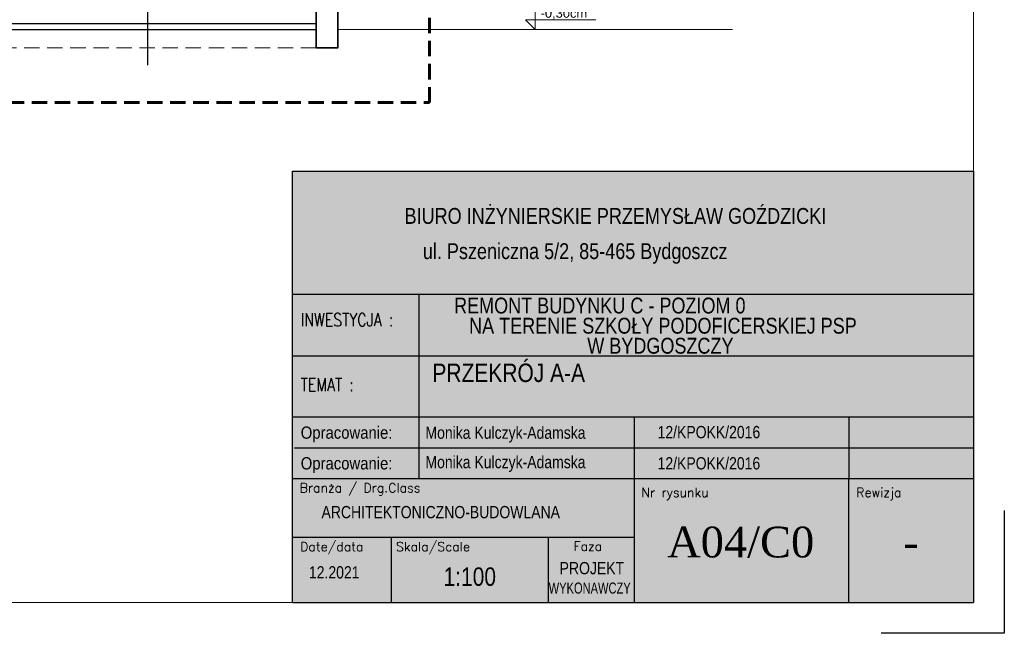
# Model space of a CAD drawing. Header units: millimetres. Extents: x 4813 to 9013, y -5271 to -2301.
# Tile 7 of 8: x 7412 to 9013, y -5271 to -4272. Entities that reach past the tile are written whole.
import ezdxf
from ezdxf.enums import TextEntityAlignment as Align

# ---------------------------------------------------------------- set-up
doc = ezdxf.new("R2010")
doc.units = ezdxf.units.MM
doc.linetypes.add('DASHED', pattern=[0.75, 0.5, -0.25])
doc.linetypes.add('DASHEDX2', pattern=[1.5, 1, -0.5])
for name, color, linetype, lineweight in [('!MARIUSZ', 220, 'Continuous', 35), ('BA_txc', 1, 'Continuous', 18), ('M_Ramki do druku', 7, 'Continuous', 18), ('M_Ramki rysunków', 2, 'Continuous', 18), ('PG_PRZERYWANE_ŚREDNIE', 1, 'DASHEDX2', 18), ('PG_SCHODY', 2, 'Continuous', 18), ('PG_WIDOKOWE_CIENKIE', 1, 'Continuous', 18), ('PG_ŚCIANY_SŁUPY', 4, 'Continuous', 35), ('Przekrojowa', 60, 'Continuous', 18), ('TABC', 1, 'Continuous', 18), ('TABELKA', 7, 'Continuous', 18)]:
    doc.layers.add(name, color=color, linetype=linetype, lineweight=lineweight)
doc.layers.add('BS_TXG', color=2, linetype='Continuous')
doc.styles.add('BIKTS', font='bikromsw.shx', dxfattribs={"width": 0.85})
doc.styles.add('ROMANC', font='times.ttf', dxfattribs={"height": 20})
doc.styles.add('ROMANS', font='bikromsw.shx', dxfattribs={"width": 0.8})
doc.styles.add('SIMPLEX', font='SIMPLEX')
doc.styles.get("Standard").update_dxf_attribs({"font": 'arial.ttf'})

# ---------------------------------------------------------------- blocks, each defined once
blk = doc.blocks.new('Znacznik_narozny')
at = {"layer": 'M_Ramki do druku', "lineweight": -2}
blk.add_lwpolyline([(0, -20), (0, 0), (20, 0)], dxfattribs=at)
blk = doc.blocks.new('A$C38c5ed0e')
at = {"true_color": 0xffffff}
h = blk.add_hatch(color=7, dxfattribs=at)
h.dxf.hatch_style = 1
h.paths.add_polyline_path([(1107.2, 702), (0, 702), (0, 0), (1107.2, 0)])
at = {"layer": 'Przekrojowa', "color": 18, "lineweight": 30, "true_color": 0x000000}
for p, q in [((0, 0), (0, 702)), ((0, 702), (1107.2, 702))]:
    blk.add_line(p, q, dxfattribs=at)
blk = doc.blocks.new('TAB-SP')
at = {"color": 18, "true_color": 0x000000}
for p, q in [((-5536.1, 0), (-5536.1, 3509.8)), ((-5536.1, 3509.8), (0, 3509.8)), ((0, 3509.8), (0, 0)), ((-4506.1, 2008.4), (-4506.1, 2508.4)), ((-5536.1, 2008.4), (0, 2008.4)), ((-4506.1, 1013.7), (-4506.1, 2025)), ((-2760.1, 1508.4), (-2760.1, 531.1)), ((-1013.6, 1508.4), (-1013.6, 1008.4)), ((-5520.2, 1258.4), (0, 1258.4)), ((0, 1008.4), (-5536.1, 1008.4)), ((-4506.1, 1008.4), (-4506.1, 1013.7)), ((-1013.6, 0), (-1013.6, 1008.4)), ((-5536.1, 0), (0, 0))]:
    blk.add_line(p, q, dxfattribs=at)
at = {"color": 18, "linetype": 'Continuous', "true_color": 0x000000}
for p, q in [((0, 2508.4), (-5536.1, 2508.4)), ((0, 1508.4), (-5536.1, 1508.4)), ((-2760.1, 531.1), (-5536.1, 531.1)), ((-4733, 0), (-4733, 531.1)), ((-3456.9, 0), (-3456.9, 531.1)), ((-2760.1, 531.1), (-2760.1, 0))]:
    blk.add_line(p, q, dxfattribs=at)
at = {"color": 18, "true_color": 0x000000, "style": 'ROMANS', "width": 0.711769}
for p, p2 in [((-5470.2, 1333.4), (-4690.7, 1333.4)), ((-5470.2, 1083.4), (-4690.7, 1083.4))]:
    blk.add_text('Opracowanie: ', height=100, dxfattribs=at).set_placement(p, p2, align=Align.FIT)
at = {"color": 18, "true_color": 0x000000, "style": 'BIKTS', "width": 0.85}
for tag, p, height in [('TEMAT1', (-4383.2, 1811.2), 150), ('TEMAT2', (-4383.2, 1591.4), 150), ('PROJEKTOWAł1', (-4383.2, 1336.3), 100), ('UPR.NR1', (-2568.7, 1341.4), 100), ('PROJEKTOWAŁ2', (-4383.2, 1086.3), 100), ('UPR.NR2', (-2568.7, 1091.4), 100), ('BRANżA', (-4783.2, 686.3), 100), ('FAZA', (-3199.1, 242.2), 100), ('DATA', (-5403.2, 196.3), 100), ('SKALA', (-4363.2, 136.3), 150), ('UPR.NR4', (-3378, 72.8), 100)]:
    blk.add_attdef(tag, p, '', height=height, dxfattribs=at)
at = {"color": 18, "true_color": 0x000000, "style": 'ROMANC'}
for tag, p in [('NR', (-2074.9, 367.7)), ('REWIZJA', (-508.5, 367.7))]:
    blk.add_attdef(tag, text='', height=250, dxfattribs=at).set_placement(p, align=Align.CENTER)
at = {"layer": 'TABC', "color": 18, "linetype": 'Continuous', "true_color": 0x000000, "style": 'SIMPLEX'}
for s, height, p in [('Branża / Drg.Class', 74.597, (-5478.3, 896.5)), ('Nr rysunku', 74.6, (-2700.3, 859.2)), ('Rewizja', 74.6, (-953.8, 859.2)), ('Date/data', 74.6, (-5475.1, 418.1)), ('Skala/Scale', 74.597, (-4695.7, 418.1)), ('Faza', 74.6, (-3252.3, 421.3))]:
    blk.add_text(s, height=height, dxfattribs=at).set_placement(p)
at = {"layer": 'TABELKA', "color": 18, "true_color": 0x000000}
for s, height, style, width, p in [('BIURO INŻYNIERSKIE PRZEMYSŁAW GOŹDZICKI', 128.932, 'BIKTS', 0.85, (-4626, 3081.9)), ('ul. Pszeniczna 5/2, 85-465 Bydgoszcz', 128.932, 'BIKTS', 0.85, (-4477.1, 2795.4)), ('REMONT BUDYNKU C - POZIOM 0', 128.932, 'BIKTS', 0.85, (-4223.3, 2352.7)), ('INWESTYCJA :', 105.6, 'SIMPLEX', 0.8, (-5470.2, 2248.3)), ('NA TERENIE SZKOŁY PODOFICERSKIEJ PSP ', 128.932, 'BIKTS', 0.85, (-4101.3, 2188.5)), ('TEMAT :', 105.6, 'SIMPLEX', 0.8, (-5470.2, 1720.8))]:
    blk.add_text(s, height=height, dxfattribs=dict(at, style=style, width=width)).set_placement(p)
at = {"layer": 'TABELKA', "color": 18, "true_color": 0x000000, "insert": (-3140.4, 2154.5), "char_height": 128.932, "width": 1530.261, "attachment_point": 1, "style": 'BIKTS'}
blk.add_mtext('W BYDGOSZCZY', dxfattribs=at)

msp = doc.modelspace()

# ---------------------------------------------------------------- linework, layer by layer
at = {"layer": '!MARIUSZ', "color": 18, "linetype": 'DASHED', "lineweight": 0, "ltscale": 50, "true_color": 0x000000}
msp.add_lwpolyline([(7894.55, -4318.45), (5401.05, -4318.45)], dxfattribs=at)
at = {"color": 18, "true_color": 0x000000}
for p, q in [((6121.05, -4278.45), (7894.55, -4278.45)), ((6121.05, -4288.45), (7894.55, -4288.45))]:
    msp.add_line(p, q, dxfattribs=at)
at = {"layer": 'BA_txc', "color": 18, "true_color": 0x000000}
for p, q in [((8250.37, -4252.83), (8250.37, -4288.45)), ((8250.37, -4288.45), (8234.49, -4272.94)), ((8234.49, -4272.94), (8348.83, -4272.94))]:
    msp.add_line(p, q, dxfattribs=at)
at = {"layer": 'BS_TXG', "color": 18, "true_color": 0x000000}
msp.add_line((7620.18, -4223.85), (7620.18, -4346.39), dxfattribs=at)
at = {"layer": 'M_Ramki rysunków', "color": 18, "true_color": 0x000000}
msp.add_lwpolyline([(5113.26, -5221.08), (5113.26, -2351.08), (8963.26, -2351.08), (8963.26, -5221.08)], close=True, dxfattribs=at)
at = {"layer": 'PG_PRZERYWANE_ŚREDNIE', "color": 18, "lineweight": 60, "ltscale": 25, "true_color": 0x000000}
msp.add_lwpolyline([(8078.84, -3699.89), (5857.05, -3699.89), (5857.05, -4407.04), (8078.84, -4407.04)], close=True, dxfattribs=at)
at = {"layer": 'PG_SCHODY', "color": 18, "true_color": 0x000000}
msp.add_lwpolyline([(7929.55, -4288.45), (8571.2, -4288.45)], dxfattribs=at)
at = {"layer": 'PG_ŚCIANY_SŁUPY', "color": 18, "true_color": 0x000000}
msp.add_lwpolyline([(7894.55, -4258.45), (7894.55, -4318.45), (7929.55, -4318.45), (7929.55, -4258.45), (7894.55, -4258.45)], dxfattribs=at)

# ---------------------------------------------------------------- block references
at = {"color": 18, "true_color": 0x000000}
ref = msp.add_blockref('TAB-SP', (8963.26, -5221.08), dxfattribs=dict(at, xscale=0.1999999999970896, yscale=0.1999999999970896, zscale=0.1999999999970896))
ref.add_attrib('TEMAT1', 'PRZEKRÓJ A-A', (8083.32, -4862.1), dxfattribs={"color": 250, "height": 30, "style": 'BIKTS', "width": 0.85})
ref.add_attrib('PROJEKTOWAł1', 'Monika Kulczyk-Adamska', (8072.05, -5002.38), dxfattribs={"color": 250, "height": 20, "style": 'BIKTS', "width": 0.85})
ref.add_attrib('UPR.NR1', '12/KPOKK/2016', (8449.52, -5004.4), dxfattribs={"color": 250, "height": 20, "style": 'BIKTS', "width": 0.85})
ref.add_attrib('PROJEKTOWAł2', 'Monika Kulczyk-Adamska', (8072.05, -4954.54), dxfattribs={"color": 250, "height": 20, "style": 'BIKTS', "width": 0.85})
ref.add_attrib('UPR.NR2', '12/KPOKK/2016', (8449.52, -4953.6), dxfattribs={"color": 250, "height": 20, "style": 'BIKTS', "width": 0.85})
ref.add_attrib('UPR.NR4', 'WYKONAWCZY', (8272.41, -5206.4), dxfattribs={"color": 250, "height": 18, "style": 'BIKTS', "width": 0.75})
ref.add_attrib('BRANżA', 'ARCHITEKTONICZNO-BUDOWLANA', (7903.04, -5083.82), dxfattribs={"color": 250, "height": 20, "style": 'BIKTS', "width": 0.85})
ref.add_attrib('DATA', '12.2021', (7882.62, -5181.82), dxfattribs={"color": 250, "height": 20, "style": 'BIKTS', "width": 0.85})
ref.add_attrib('SKALA', '1:100', (8101.44, -5193.82), dxfattribs={"color": 250, "height": 30, "style": 'BIKTS', "width": 0.85})
ref.add_attrib('FAZA', 'PROJEKT ', (8290.22, -5175), dxfattribs={"color": 250, "height": 20, "style": 'BIKTS', "width": 0.85})
ref.add_attrib('NR', 'A04/C0', dxfattribs={"color": 250, "height": 50, "style": 'ROMANC'}).set_placement((8584.65, -5147.53), align=Align.CENTER)
ref.add_attrib('REWIZJA', '-', dxfattribs={"color": 250, "height": 50, "style": 'ROMANC'}).set_placement((8861.56, -5147.53), align=Align.CENTER)
at = {"layer": 'M_Ramki do druku', "color": 18, "lineweight": -2, "true_color": 0x000000, "xscale": 10, "yscale": 10, "zscale": 10, "rotation": 180}
msp.add_blockref('Znacznik_narozny', (9013.26, -5271.08), dxfattribs=at)
at = {"layer": 'PG_WIDOKOWE_CIENKIE', "color": 18, "lineweight": 30, "true_color": 0x000000}
msp.add_blockref('A$C38c5ed0e', (7856.04, -5221.08), dxfattribs=at)

# ---------------------------------------------------------------- texts
at = {"layer": 'BA_txc', "color": 18, "true_color": 0x000000, "insert": (8259.28, -4254.26), "char_height": 15, "attachment_point": 1}
msp.add_mtext_dynamic_manual_height_columns('-0,30cm', width=650.6795, gutter_width=50, heights=[0], dxfattribs=at)

doc.saveas('drawing.dxf')
